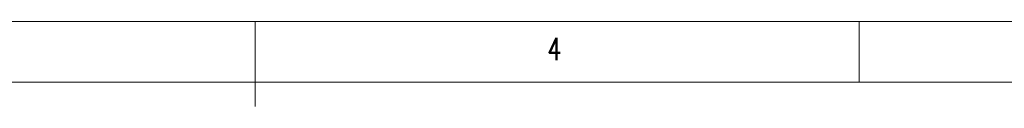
# Model space of a CAD drawing. Header units: millimetres. Extents: x 5 to 292, y 5 to 205.
# Tile 4 of 8: x 129 to 211, y 198 to 205. Entities that reach past the tile are written whole.
import ezdxf

# ---------------------------------------------------------------- set-up
doc = ezdxf.new("R2010")
doc.units = ezdxf.units.MM
doc.styles.add('SLDTEXTSTYLE0', font='TXT', dxfattribs={"width": 0.75, "bigfont": 'bigfont'})

msp = doc.modelspace()

# ---------------------------------------------------------------- linework, layer by layer
at = {"color": 7, "linetype": 'Continuous', "lineweight": 18}
for p, q in [((292, 205), (5, 205)), ((148.5, 205), (148.5, 197.991)), ((198.5, 205), (198.5, 200)), ((287, 200), (10, 200))]:
    msp.add_line(p, q, dxfattribs=at)

# ---------------------------------------------------------------- texts
at = {"color": 7, "linetype": 'Continuous', "lineweight": 0, "insert": (172.667, 203.668), "char_height": 1.852, "attachment_point": 1, "style": 'SLDTEXTSTYLE0'}
msp.add_mtext('4', dxfattribs=at)

doc.saveas('drawing.dxf')
